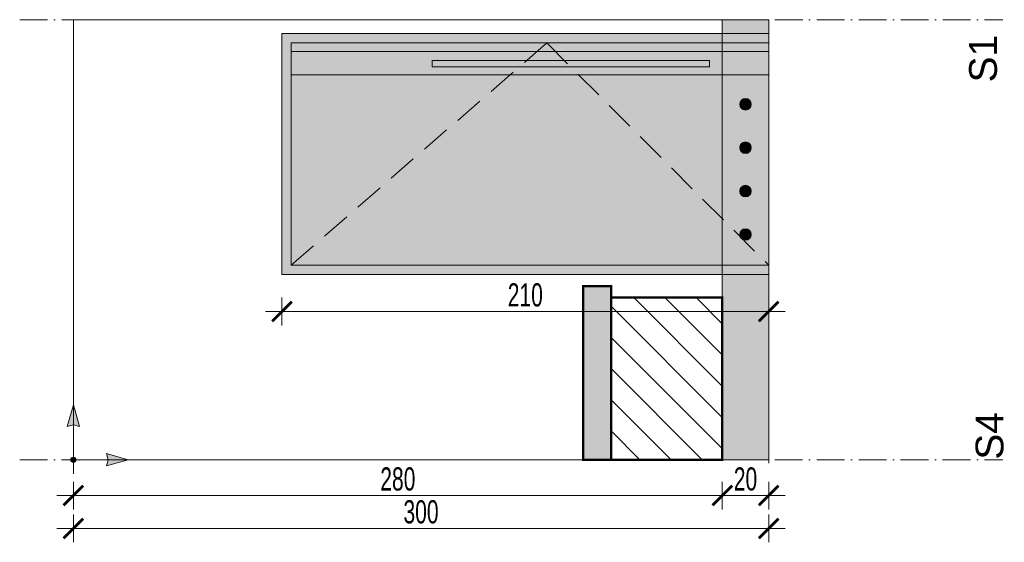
# Model space of a CAD drawing. Header units: millimetres. Extents: x -6792 to 22441, y -13430 to 4653.
# Tile 35 of 256: x -4834 to -4409, y -10152 to -9927. Entities that reach past the tile are written whole.
import ezdxf

# ---------------------------------------------------------------- set-up
doc = ezdxf.new("R2010")
doc.units = ezdxf.units.MM
doc.header["$XCLIPFRAME"] = 0
for name, pattern in [('ACAD_ISO02W100', [15, 12, -3]), ('ACAD_ISO10W100', [18, 12, -3, 0, -3]), ('DASHED', [19.05, 12.7, -6.35])]:
    doc.linetypes.add(name, pattern=pattern)
for name, color, linetype, lineweight in [('_A_KOLORYSTYKA ŚCIAN', 40, 'Continuous', 5), ('_A_OPIS', 253, 'Continuous', 9), ('_A_ROZWINIĘCIA_RYSUNEK ŚCIAN', 252, 'Continuous', 15), ('_A_ROZWINIĘCIA_WIDOK', 173, 'Continuous', 15), ('_A_ROZWINIĘCIA_WYMIARY', 252, 'Continuous', 15), ('_ROZWINIĘCIA_MEBLE', 251, 'Continuous', 15)]:
    doc.layers.add(name, color=color, linetype=linetype, lineweight=lineweight)
doc.styles.add('DIM', font='arial.ttf', dxfattribs={"width": 0.65})
doc.styles.get("Standard").update_dxf_attribs({"font": 'arial.ttf'})
doc.dimstyles.new('BP_EU_25-50', dxfattribs={"dimtxt": 10, "dimasz": 0.8, "dimexe": 0.75, "dimexo": 1, "dimgap": 2, "dimtad": 1, "dimdec": 0, "dimzin": 9, "dimdsep": 46, "dimtxsty": 'DIM', "dimblk": 'ARCH_1', "dimcen": 0, "dimdle": 50, "dimse1": 1, "dimse2": 1, "dimclrd": 256, "dimclre": 256, "dimclrt": 256, "dimadec": 0, "dimazin": 2, "dimtfac": 1, "dimtdec": 0, "dimtix": 1, "dimtmove": 2, "dimatfit": 0, "dimfxl": 0.75, "dimtolj": 1, "dimtzin": 0, "dimlwd": 15, "dimlwe": -1, "dimarcsym": 0})
picture_1 = doc.add_image_def('image2.jpg', size_in_pixel=(1379, 421))

# ---------------------------------------------------------------- blocks, each defined once
blk = doc.blocks.new('początek')
at = {"true_color": 0xf61509}
h = blk.add_hatch(color=1, dxfattribs=at)
h.dxf.hatch_style = 2
h.paths.add_polyline_path([(0, 24.67), (-2.76, 14.93), (0, 15.67), (2.76, 14.93)])
h = blk.add_hatch(color=1, dxfattribs=at)
h.dxf.hatch_style = 2
h.paths.add_polyline_path([(-1.16, 0), (-1.16, -0.06), (-1.15, -0.12), (-1.15, -0.18), (-1.13, -0.24), (-1.12, -0.3), (-1.1, -0.36), (-1.08, -0.42), (-1.06, -0.47), (-1.03, -0.53), (-1, -0.58), (-0.97, -0.63), (-0.94, -0.68), (-0.9, -0.73), (-0.86, -0.78), (-0.82, -0.82), (-0.78, -0.86), (-0.73, -0.9), (-0.68, -0.94), (-0.63, -0.97), (-0.58, -1), (-0.53, -1.03), (-0.47, -1.06), (-0.42, -1.08), (-0.36, -1.1), (-0.3, -1.12), (-0.24, -1.13), (-0.18, -1.15), (-0.12, -1.15), (-0.06, -1.16), (0, -1.16), (0.06, -1.16), (0.12, -1.15), (0.18, -1.15), (0.24, -1.13), (0.3, -1.12), (0.36, -1.1), (0.42, -1.08), (0.47, -1.06), (0.53, -1.03), (0.58, -1), (0.63, -0.97), (0.68, -0.94), (0.73, -0.9), (0.78, -0.86), (0.82, -0.82), (0.86, -0.78), (0.9, -0.73), (0.94, -0.68), (0.97, -0.63), (1, -0.58), (1.03, -0.53), (1.06, -0.47), (1.08, -0.42), (1.1, -0.36), (1.12, -0.3), (1.13, -0.24), (1.15, -0.18), (1.15, -0.12), (1.16, -0.06), (1.16, 0), (1.16, 0.06), (1.15, 0.12), (1.15, 0.18), (1.13, 0.24), (1.12, 0.3), (1.1, 0.36), (1.08, 0.42), (1.06, 0.47), (1.03, 0.53), (1, 0.58), (0.97, 0.63), (0.94, 0.68), (0.9, 0.73), (0.86, 0.78), (0.82, 0.82), (0.78, 0.86), (0.73, 0.9), (0.68, 0.94), (0.63, 0.97), (0.58, 1), (0.53, 1.03), (0.47, 1.06), (0.42, 1.08), (0.36, 1.1), (0.3, 1.12), (0.24, 1.13), (0.18, 1.15), (0.12, 1.15), (0.06, 1.16), (0, 1.16), (-0.06, 1.16), (-0.12, 1.15), (-0.18, 1.15), (-0.24, 1.13), (-0.3, 1.12), (-0.36, 1.1), (-0.42, 1.08), (-0.47, 1.06), (-0.53, 1.03), (-0.58, 1), (-0.63, 0.97), (-0.68, 0.94), (-0.73, 0.9), (-0.78, 0.86), (-0.82, 0.82), (-0.86, 0.78), (-0.9, 0.73), (-0.94, 0.68), (-0.97, 0.63), (-1, 0.58), (-1.03, 0.53), (-1.06, 0.47), (-1.08, 0.42), (-1.1, 0.36), (-1.12, 0.3), (-1.13, 0.24), (-1.15, 0.18), (-1.15, 0.12), (-1.16, 0.06)])
h = blk.add_hatch(color=1, dxfattribs=at)
h.dxf.hatch_style = 2
h.paths.add_polyline_path([(24.67, 0), (14.93, 2.76), (15.67, 0), (14.93, -2.76)])
at = {"color": 1, "true_color": 0xf61509}
for p, q in [((0, 15.67), (0, 1.16)), ((1.16, 0), (15.67, 0)), ((0, -1.16), (0, -6.42))]:
    blk.add_line(p, q, dxfattribs=at)
for points in [[(0, 15.67), (2.76, 14.93), (0, 24.67), (-2.76, 14.93)], [(15.67, 0), (14.93, 2.76), (24.67, 0), (14.93, -2.76)]]:
    blk.add_lwpolyline(points, close=True, dxfattribs=at)
blk.add_circle((0, 0), 1.16, dxfattribs=at)
blk = doc.blocks.new('DRZWI_WEWN_WC')
at = {"true_color": 0x656561}
h = blk.add_hatch(color=251, dxfattribs=at)
h.dxf.hatch_style = 1
h.paths.add_polyline_path([(0, 0), (0, 210), (104, 210), (104, 0), (100, 0), (100, 206), (4, 206), (4, 0)])
h = blk.add_hatch(color=251, dxfattribs=at)
h.dxf.hatch_style = 1
h.paths.add_polyline_path([(4, 206), (86.23, 206), (86.23, 0), (4, 0)])
h = blk.add_hatch(color=256)
h.dxf.hatch_style = 1
h.set_gradient(color1=(101, 101, 97), color2=(181, 181, 181), rotation=90, centered=1, tint=1)
h.paths.add_polyline_path([(86.23, 206), (96.23, 206), (96.23, 0), (86.23, 0)])
h = blk.add_hatch(color=251, dxfattribs=at)
h.dxf.hatch_style = 1
h.paths.add_polyline_path([(96.23, 206), (100, 206), (100, 0), (96.23, 0)])
h = blk.add_hatch(color=256)
h.dxf.hatch_style = 1
h.set_gradient(color1=(101, 101, 97), color2=(207, 207, 207), rotation=270, centered=1, tint=1)
h.paths.add_polyline_path([(92.34, 25.54), (89.63, 25.54), (89.63, 145.15), (92.34, 145.15)])
at = {"true_color": 0xffffff}
h = blk.add_hatch(color=7, dxfattribs=at)
h.dxf.hatch_style = 1
edge = h.paths.add_edge_path()
edge.add_arc((17.23, 10), 2.5, 0, 360)
h = blk.add_hatch(color=7, dxfattribs=at)
h.dxf.hatch_style = 1
edge = h.paths.add_edge_path()
edge.add_arc((35.98, 10), 2.5, 0, 360)
h = blk.add_hatch(color=7, dxfattribs=at)
h.dxf.hatch_style = 1
edge = h.paths.add_edge_path()
edge.add_arc((54.73, 10), 2.5, 0, 360)
h = blk.add_hatch(color=7, dxfattribs=at)
h.dxf.hatch_style = 1
edge = h.paths.add_edge_path()
edge.add_arc((73.48, 10), 2.5, 0, 360)
at = {"color": 250}
for p, q in [((0, 210), (104, 210)), ((86.23, 0), (86.23, 206)), ((96.23, 0), (96.23, 206))]:
    blk.add_line(p, q, dxfattribs=at)
at = {"linetype": 'DASHED'}
for p, q in [((4, 206), (99.95, 95.77)), ((99.95, 95.77), (4, 0))]:
    blk.add_line(p, q, dxfattribs=at)
at = {"color": 250}
for points in [[(104, 210), (0, 210), (0, 0), (104, 0)], [(100, 206), (4, 206), (4, 0), (100, 0)]]:
    blk.add_lwpolyline(points, close=True, dxfattribs=at)
blk.add_lwpolyline([(0, 0), (0, 210), (104, 210), (104, 0), (100, 0), (100, 206), (4, 206), (4, 0), (0, 0)])
for points in [[(4, 206), (86.23, 206), (86.23, 0), (4, 0)], [(86.23, 206), (96.23, 206), (96.23, 0), (86.23, 0)], [(96.23, 206), (100, 206), (100, 0), (96.23, 0)], [(92.34, 25.54), (89.63, 25.54), (89.63, 145.15), (92.34, 145.15)]]:
    blk.add_lwpolyline(points, close=True)
for centre in [(17.23, 10), (35.98, 10), (35.98, 10), (54.73, 10), (54.73, 10), (73.48, 10), (73.48, 10)]:
    blk.add_circle(centre, 2.5, dxfattribs=at)
blk = doc.blocks.new('ARCH_1')
for p, q in [((0, 7.5), (0, -7.5)), ((8.92, 0), (-8.92, 0))]:
    blk.add_line(p, q)
at = {"const_width": 1.5}
blk.add_lwpolyline([(5.3, 5.3), (-5.3, -5.3)], dxfattribs=at)
blk = doc.blocks.new('*D1791')
at = {"layer": '_A_ROZWINIĘCIA_WYMIARY', "lineweight": 15, "transparency": 16777216}
blk.add_line((-4720.12, -10052.6), (-4511.72, -10052.6), dxfattribs=at)
at = {"layer": 'Defpoints', "color": 0, "transparency": 16777216}
for p in [(-4720.92, -10038.62), (-4510.92, -10038.62), (-4510.92, -10052.6)]:
    blk.add_point(p, dxfattribs=at)
at = {"layer": '_A_ROZWINIĘCIA_WYMIARY', "lineweight": 15, "transparency": 16777216, "xscale": 0.8, "yscale": 0.8, "zscale": 0.8, "rotation": 180}
blk.add_blockref('ARCH_1', (-4720.92, -10052.6), dxfattribs=at)
at = {"layer": '_A_ROZWINIĘCIA_WYMIARY', "lineweight": 15, "transparency": 16777216, "xscale": 0.8, "yscale": 0.8, "zscale": 0.8}
blk.add_blockref('ARCH_1', (-4510.92, -10052.6), dxfattribs=at)
at = {"layer": '_A_ROZWINIĘCIA_WYMIARY', "transparency": 16777216, "insert": (-4615.92, -10045.5), "char_height": 10, "attachment_point": 5, "style": 'DIM'}
blk.add_mtext('\\A1;210', dxfattribs=at)
blk = doc.blocks.new('*D1792')
at = {"layer": '_A_ROZWINIĘCIA_WYMIARY', "lineweight": 15, "transparency": 16777216}
blk.add_line((-4511.72, -10132.1), (-4530.12, -10132.1), dxfattribs=at)
at = {"layer": 'Defpoints', "color": 0, "transparency": 16777216}
for p in [(-4530.92, -10116.62), (-4510.92, -10116.62), (-4530.92, -10132.1)]:
    blk.add_point(p, dxfattribs=at)
at = {"layer": '_A_ROZWINIĘCIA_WYMIARY', "lineweight": 15, "transparency": 16777216, "xscale": 0.8, "yscale": 0.8, "zscale": 0.8, "rotation": 180}
blk.add_blockref('ARCH_1', (-4530.92, -10132.1), dxfattribs=at)
at = {"layer": '_A_ROZWINIĘCIA_WYMIARY', "lineweight": 15, "transparency": 16777216, "xscale": 0.8, "yscale": 0.8, "zscale": 0.8}
blk.add_blockref('ARCH_1', (-4510.92, -10132.1), dxfattribs=at)
at = {"layer": '_A_ROZWINIĘCIA_WYMIARY', "transparency": 16777216, "insert": (-4520.92, -10124.99), "char_height": 10, "attachment_point": 5, "style": 'DIM'}
blk.add_mtext('\\A1;20', dxfattribs=at)
blk = doc.blocks.new('*D1793')
at = {"layer": '_A_ROZWINIĘCIA_WYMIARY', "lineweight": 15, "transparency": 16777216}
blk.add_line((-4531.72, -10132.1), (-4810.12, -10132.1), dxfattribs=at)
at = {"layer": 'Defpoints', "color": 0, "transparency": 16777216}
for p in [(-4810.92, -10116.62), (-4530.92, -10116.62), (-4810.92, -10132.1)]:
    blk.add_point(p, dxfattribs=at)
at = {"layer": '_A_ROZWINIĘCIA_WYMIARY', "lineweight": 15, "transparency": 16777216, "xscale": 0.8, "yscale": 0.8, "zscale": 0.8, "rotation": 180}
blk.add_blockref('ARCH_1', (-4810.92, -10132.1), dxfattribs=at)
at = {"layer": '_A_ROZWINIĘCIA_WYMIARY', "lineweight": 15, "transparency": 16777216, "xscale": 0.8, "yscale": 0.8, "zscale": 0.8}
blk.add_blockref('ARCH_1', (-4530.92, -10132.1), dxfattribs=at)
at = {"layer": '_A_ROZWINIĘCIA_WYMIARY', "transparency": 16777216, "insert": (-4670.92, -10124.99), "char_height": 10, "attachment_point": 5, "style": 'DIM'}
blk.add_mtext('\\A1;280', dxfattribs=at)
blk = doc.blocks.new('*D1794')
at = {"layer": '_A_ROZWINIĘCIA_WYMIARY', "lineweight": 15, "transparency": 16777216}
blk.add_line((-4511.72, -10146.28), (-4810.12, -10146.28), dxfattribs=at)
at = {"layer": 'Defpoints', "color": 0, "transparency": 16777216}
for p in [(-4810.92, -10083.61), (-4510.92, -10116.62), (-4810.92, -10146.28)]:
    blk.add_point(p, dxfattribs=at)
at = {"layer": '_A_ROZWINIĘCIA_WYMIARY', "lineweight": 15, "transparency": 16777216, "xscale": 0.8, "yscale": 0.8, "zscale": 0.8, "rotation": 180}
blk.add_blockref('ARCH_1', (-4810.92, -10146.28), dxfattribs=at)
at = {"layer": '_A_ROZWINIĘCIA_WYMIARY', "lineweight": 15, "transparency": 16777216, "xscale": 0.8, "yscale": 0.8, "zscale": 0.8}
blk.add_blockref('ARCH_1', (-4510.92, -10146.28), dxfattribs=at)
at = {"layer": '_A_ROZWINIĘCIA_WYMIARY', "transparency": 16777216, "insert": (-4660.92, -10139.17), "char_height": 10, "attachment_point": 5, "style": 'DIM'}
blk.add_mtext('\\A1;300', dxfattribs=at)

msp = doc.modelspace()

# ---------------------------------------------------------------- hatches: boundary and pattern name
at = {"layer": '_A_ROZWINIĘCIA_RYSUNEK ŚCIAN', "true_color": 0x9e9e9e}
h = msp.add_hatch(color=253, dxfattribs=at)
h.dxf.hatch_style = 1
h.paths.add_polyline_path([(-4530.924, -10036.618), (-4530.923, -10116.618), (-4510.924, -10116.618), (-4510.924, -10036.618)])
h.paths.add_polyline_path([(-4530.924, -9926.618), (-4530.924, -9934.618), (-4510.924, -9934.618), (-4510.924, -9926.618)])
at = {"layer": '_A_ROZWINIĘCIA_RYSUNEK ŚCIAN', "true_color": 0xffffff}
h = msp.add_hatch(color=7, dxfattribs=at)
h.dxf.hatch_style = 1
h.paths.add_polyline_path([(-4590.924, -10116.618), (-4590.924, -10041.618), (-4578.924, -10041.618), (-4578.924, -10116.618)])
at = {"layer": '_ROZWINIĘCIA_MEBLE', "transparency": 33554687}
h = msp.add_hatch(dxfattribs=at)
h.set_pattern_fill('ANSI31', color=256, scale=3, angle=90)
h.set_pattern_definition([(135, (-9014.64, -14774.485), (-6.735192, -6.735192), [])])
h.paths.add_polyline_path([(-4578.924, -10116.618), (-4578.924, -10046.618), (-4530.924, -10046.618), (-4530.924, -10116.618)])

# ---------------------------------------------------------------- linework, layer by layer
at = {"layer": '_A_OPIS', "linetype": 'ACAD_ISO10W100'}
for points in [[(-4834.048, -9926.618), (-4409.912, -9926.618)], [(-4834.076, -10116.618), (-4409.94, -10116.618)]]:
    msp.add_lwpolyline(points, dxfattribs=at)
at = {"layer": '_A_ROZWINIĘCIA_RYSUNEK ŚCIAN'}
for points in [[(-4530.924, -10116.618), (-4530.924, -9926.618)], [(-4510.924, -10118.118), (-4510.924, -9926.618)]]:
    msp.add_lwpolyline(points, dxfattribs=at)
at = {"layer": '_A_ROZWINIĘCIA_WIDOK'}
msp.add_lwpolyline([(-4510.924, -10116.618), (-4810.924, -10116.618), (-4810.924, -9926.618), (-4510.924, -9926.618), (-4510.924, -10116.618)], close=True, dxfattribs=at)
at = {"layer": '_ROZWINIĘCIA_MEBLE', "const_width": 1}
for points in [[(-4590.924, -10116.618), (-4590.924, -10041.618), (-4578.924, -10041.618), (-4578.924, -10116.618)], [(-4578.924, -10116.618), (-4578.924, -10046.618), (-4530.924, -10046.618), (-4530.924, -10116.618)]]:
    msp.add_lwpolyline(points, close=True, dxfattribs=at)

# ---------------------------------------------------------------- block references
at = {"layer": '_A_ROZWINIĘCIA_RYSUNEK ŚCIAN', "rotation": 89.99999999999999}
msp.add_blockref('DRZWI_WEWN_WC', (-4510.924, -10036.618), dxfattribs=at)
at = {"layer": '_A_ROZWINIĘCIA_RYSUNEK ŚCIAN', "xscale": 0.9599320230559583, "yscale": 0.9599320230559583, "zscale": 0.9599320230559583}
msp.add_blockref('początek', (-4810.924, -10116.619), dxfattribs=at)

# ---------------------------------------------------------------- texts
at = {"layer": '_A_OPIS', "linetype": 'ACAD_ISO02W100', "char_height": 12, "attachment_point": 9, "rotation": 90}
for s, insert in [('S1', (-4412.27, -9933.194)), ('S4', (-4409.468, -10096.082))]:
    msp.add_mtext_dynamic_manual_height_columns(s, width=46.3498, gutter_width=40, heights=[0], dxfattribs=dict(at, insert=insert))

# ---------------------------------------------------------------- dimensions: what is measured, and where the dimension line sits
at = {"layer": '_A_ROZWINIĘCIA_WYMIARY'}
for base, p1, p2, picture, middle in [((-4510.924, -10052.601), (-4720.924, -10038.618), (-4510.924, -10038.618), '*D1791', (-4615.924, -10045.495)), ((-4810.924, -10146.284), (-4510.924, -10116.618), (-4810.924, -10083.614), '*D1794', (-4660.924, -10139.175)), ((-4810.923, -10132.097), (-4530.923, -10116.618), (-4810.923, -10116.618), '*D1793', (-4670.923, -10124.991)), ((-4530.923, -10132.097), (-4510.924, -10116.618), (-4530.923, -10116.618), '*D1792', (-4520.923, -10124.991))]:
    dim = msp.add_linear_dim(base=base, p1=p1, p2=p2, angle=180, dimstyle='BP_EU_25-50', dxfattribs=at)
    dim.commit()
    dim.dimension.update_dxf_attribs({"geometry": picture, "text_midpoint": middle})

# ---------------------------------------------------------------- pictures from other files: only their frames are drawn
at = {"layer": '_A_KOLORYSTYKA ŚCIAN'}
image = msp.add_image(picture_1, insert=(-4530.922, -10116.618), size_in_units=(917.152, 280.001), rotation=90, dxfattribs=at)
image.set_boundary_path([(-0.5, -0.5), (285.178, 420.498)])

doc.saveas('drawing.dxf')
